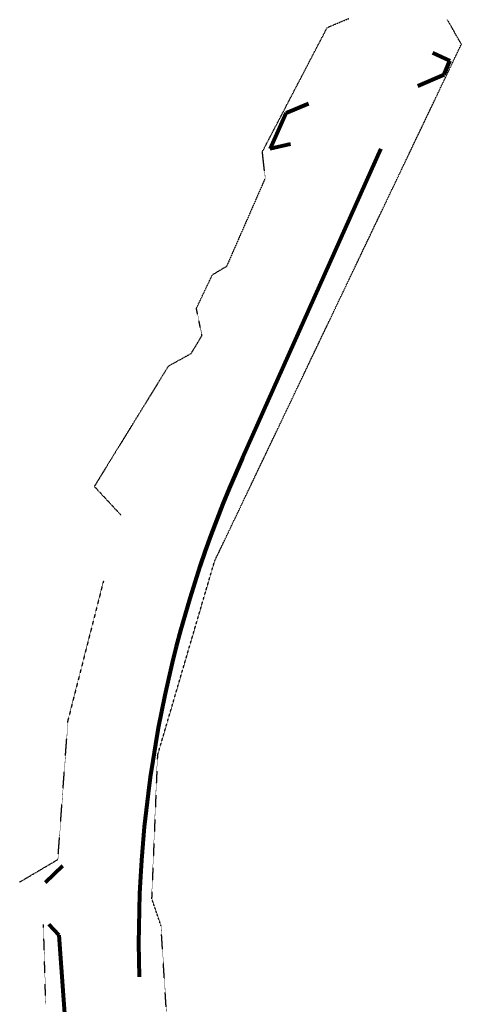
# Model space of a CAD drawing. Extents: x 387342 to 388770, y 98032 to 106632.
# Tile 12 of 14: x 387751 to 388277, y 101068 to 102240. Entities that reach past the tile are written whole.
import ezdxf

# ---------------------------------------------------------------- set-up
doc = ezdxf.new("R2010")
doc.units = 0
doc.header["$MEASUREMENT"] = 0
doc.linetypes.add('Eease', pattern=[0.4, 0.075, -0.05, 0.15, -0.05, 0.075])
doc.layers.add('P_RW_EasementTemp', color=2, linetype='Eease', lineweight=25)
doc.layers.add('P_RW_Proposed', color=1, linetype='Continuous', lineweight=80)

msp = doc.modelspace()

# ---------------------------------------------------------------- linework, layer by layer
at = {"layer": 'P_RW_EasementTemp', "ltscale": 0.2}
for p, q in [((388117.4, 102231), (388143, 102241.7)), ((388277.2, 102211), (388260.7, 102240.3)), ((388040.1, 102083.1), (388117.4, 102231)), ((387983.1, 101595.4), (388277.2, 102211)), ((388043.5, 102051.7), (388040.1, 102083.1)), ((388043.5, 102051.7), (387997.3, 101946.4)), ((387997.3, 101946.4), (387980.5, 101936.4)), ((387961.5, 101896.7), (387980.5, 101936.4)), ((387968.1, 101864.2), (387961.5, 101896.7)), ((387955.1, 101842.6), (387968.1, 101864.2)), ((387955.1, 101842.6), (387927.8, 101827.5)), ((387927.8, 101827.5), (387839.8, 101684.6)), ((387871.5, 101650.5), (387839.8, 101684.6)), ((387915, 101363.6), (387983.1, 101595.4)), ((387850.6, 101571.6), (387808.6, 101407.2)), ((387796.4, 101240.4), (387808.6, 101407.2)), ((387915, 101363.6), (387908.1, 101194.4)), ((387750.8, 101213.5), (387796.4, 101240.4)), ((387919.3, 101161.5), (387908.1, 101194.4)), ((387781.9, 101067.9), (387779.3, 101163.1)), ((387934.9, 100913.5), (387919.3, 101161.5))]:
    msp.add_line(p, q, dxfattribs=at)
at = {"layer": 'P_RW_Proposed'}
for p, q in [((388242.8, 102200.9), (388263.6, 102191.5)), ((388256.8, 102175), (388263.6, 102191.5)), ((388225.2, 102161.7), (388256.8, 102175)), ((388068.4, 102129.3), (388095.1, 102140.4)), ((388049.2, 102086.4), (388068.4, 102129.3)), ((388016.3, 101718.8), (388181.3, 102086.5)), ((388016.3, 101718.8), (388181.3, 102086.5)), ((388073.5, 102092), (388049.2, 102086.4)), ((387781.6, 101213.1), (387802.3, 101232.7)), ((387797.5, 101150.1), (387785.7, 101163.1)), ((387797.5, 101150.1), (387808.7, 100995.3))]:
    msp.add_line(p, q, dxfattribs=at)
msp.add_arc((389304.1, 101140.9), 1411.5, 155.8336, 181.6406, dxfattribs=at)

doc.saveas('drawing.dxf')
